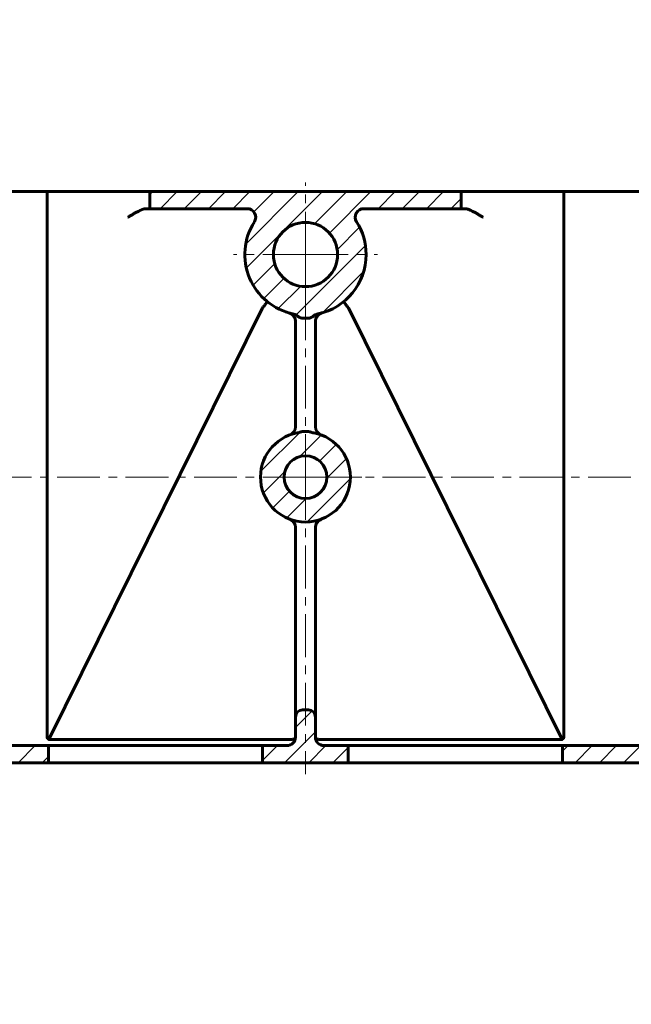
# Model space of a CAD drawing. Header units: millimetres. Extents: x 0 to 841, y 0 to 594.
# Tile 3 of 9: x 212 to 319, y 0 to 172. Entities that reach past the tile are written whole.
import ezdxf

# ---------------------------------------------------------------- set-up
doc = ezdxf.new("R2010")
doc.units = ezdxf.units.MM
doc.linetypes.add('K5LT_AXLED', pattern=[12, 7.5, -1.5, 1.5, -1.5])
doc.linetypes.add('K5LT_BASIC', pattern=[0])
doc.layers.add('Системный слой', color=7, linetype='Continuous')

# ---------------------------------------------------------------- blocks, each defined once
blk = doc.blocks.new('U21')
at = {"layer": 'Системный слой', "color": 30, "linetype": 'K5LT_AXLED', "lineweight": 18, "true_color": 0xff8000}
for q in [(262.35, 133.27), (155.35, 92.3), (272.22, 92.3), (262.35, 40.3)]:
    blk.add_line((262.35, 92.3), q, dxfattribs=at)
blk = doc.blocks.new('U22')
at = {"layer": 'Системный слой', "color": 30, "linetype": 'K5LT_AXLED', "lineweight": 18, "true_color": 0xff8000}
for q in [(367.35, 133.27), (268.22, 92.3), (367.35, 40.3), (377.22, 92.3)]:
    blk.add_line((367.35, 92.3), q, dxfattribs=at)
blk = doc.blocks.new('U24')
at = {"layer": 'Системный слой', "color": 30, "linetype": 'K5LT_AXLED', "lineweight": 18, "true_color": 0xff8000}
for q in [(262.35, 143.89), (249.72, 131.27), (262.35, 118.64), (274.97, 131.27)]:
    blk.add_line((262.35, 131.27), q, dxfattribs=at)
blk = doc.blocks.new('U27')
at = {"layer": 'Системный слой', "color": 150, "linetype": 'K5LT_BASIC', "lineweight": 60, "true_color": 0x0080ff}
for start, end in [(105.6521, 180), (105.5477, 105.6521)]:
    blk.add_arc((265.6, 119.59), 1.5, start, end, dxfattribs=at)
blk = doc.blocks.new('U32')
at = {"layer": 'Системный слой', "color": 150, "linetype": 'K5LT_BASIC', "lineweight": 60, "true_color": 0x0080ff}
for p, q in [((265.06, 121), (265.01, 120.98)), ((265.01, 120.98), (265.01, 120.98)), ((265.01, 120.98), (265.01, 120.98)), ((265.01, 120.98), (265.01, 120.98)), ((265.01, 120.98), (265.01, 120.98)), ((265.01, 120.98), (265.01, 120.98)), ((265.01, 120.98), (265.01, 120.98)), ((265.01, 120.98), (265.01, 120.98)), ((265.11, 121.01), (265.06, 121)), ((265.15, 121.02), (265.11, 121.01))]:
    blk.add_line(p, q, dxfattribs=at)
blk = doc.blocks.new('U33')
at = {"layer": 'Системный слой', "color": 150, "linetype": 'K5LT_BASIC', "lineweight": 60, "true_color": 0x0080ff}
for p, q in [((259.67, 84.89), (259.66, 84.89)), ((259.69, 84.88), (259.67, 84.89)), ((259.71, 84.88), (259.69, 84.88)), ((259.82, 84.84), (259.78, 84.85)), ((259.86, 84.82), (259.82, 84.84)), ((259.9, 84.81), (259.86, 84.82))]:
    blk.add_line(p, q, dxfattribs=at)
blk = doc.blocks.new('U34')
at = {"layer": 'Системный слой', "color": 150, "linetype": 'K5LT_BASIC', "lineweight": 60, "true_color": 0x0080ff}
for p, q in [((264.77, 84.8), (264.81, 84.82)), ((264.81, 84.82), (264.86, 84.83)), ((264.86, 84.83), (264.89, 84.84)), ((264.98, 84.87), (265, 84.88)), ((265, 84.88), (265.01, 84.89)), ((265.01, 84.89), (265.03, 84.89)), ((265.06, 84.91), (265.08, 84.91))]:
    blk.add_line(p, q, dxfattribs=at)
blk = doc.blocks.new('U35')
at = {"layer": 'Системный слой', "color": 150, "linetype": 'K5LT_BASIC', "lineweight": 60, "true_color": 0x0080ff}
for start, end in [(110.4089, 180), (110.2836, 110.4089)]:
    blk.add_arc((265.6, 83.5), 1.5, start, end, dxfattribs=at)
blk = doc.blocks.new('U38')
at = {"layer": 'Системный слой', "color": 150, "linetype": 'K5LT_BASIC', "lineweight": 60, "true_color": 0x0080ff}
for start, end in [(0, 74.3478), (74.3478, 74.4523)]:
    blk.add_arc((259.1, 119.59), 1.5, start, end, dxfattribs=at)
blk = doc.blocks.new('U39')
at = {"layer": 'Системный слой', "color": 150, "linetype": 'K5LT_BASIC', "lineweight": 60, "true_color": 0x0080ff}
for p, q in [((260.6, 81.97), (260.6, 83.5)), ((260.6, 80.13), (260.6, 81.97))]:
    blk.add_line(p, q, dxfattribs=at)
blk = doc.blocks.new('U40')
at = {"layer": 'Системный слой', "color": 150, "linetype": 'K5LT_BASIC', "lineweight": 60, "true_color": 0x0080ff}
for start, end in [(180, 249.5891), (249.5891, 249.7164)]:
    blk.add_arc((265.6, 101.09), 1.5, start, end, dxfattribs=at)
blk = doc.blocks.new('U47')
at = {"layer": 'Системный слой', "color": 150, "linetype": 'K5LT_BASIC', "lineweight": 60, "true_color": 0x0080ff}
for p, q in [((260.9, 100.04), (261.07, 100.07)), ((260.9, 100.04), (260.9, 100.04)), ((261.07, 100.07), (261.24, 100.12)), ((261.24, 100.12), (261.41, 100.18))]:
    blk.add_line(p, q, dxfattribs=at)
blk = doc.blocks.new('U48')
at = {"layer": 'Системный слой', "color": 150, "linetype": 'K5LT_BASIC', "lineweight": 60, "true_color": 0x0080ff}
for p, q in [((263.45, 100.12), (263.28, 100.18)), ((263.62, 100.07), (263.45, 100.12)), ((263.8, 100.04), (263.62, 100.07)), ((263.8, 100.04), (263.8, 100.04))]:
    blk.add_line(p, q, dxfattribs=at)

msp = doc.modelspace()

# ---------------------------------------------------------------- hatches: boundary and pattern name
at = {"layer": 'Системный слой'}
h = msp.add_hatch(dxfattribs=at)
h.set_pattern_fill('', angle=45, style=0, pattern_type=0)
h.set_pattern_definition([(45, (0, 0), (-2.12132, 2.12132), [])])
h.paths.add_polyline_path([(357.1281, 139.296), (357.8707, 139.0994), (358.4185, 138.5609), (358.6279, 137.8219), (358.4441, 137.0761), (358.3921, 136.9883), (357.4567, 135.1539), (356.8927, 133.1736), (356.7213, 131.1216), (356.9488, 129.0751), (357.5669, 127.1109), (358.5522, 125.3028), (359.8678, 123.7188), (361.4642, 122.4182), (363.2815, 121.45), (365.1528, 120.8708), (365.1528, 120.8708), (365.2469, 120.8487), (365.5758, 120.7333), (365.8816, 120.5661), (366.0831, 120.4151), (366.0831, 120.4151), (366.2973, 120.268), (366.5379, 120.1699), (366.7943, 120.1282), (366.7943, 120.1282), (367.1616, 120.117), (367.5289, 120.117), (367.8962, 120.1282), (367.8962, 120.1282), (367.8963, 120.1282), (367.8964, 120.1282), (367.8965, 120.1282), (367.8968, 120.1282), (367.8975, 120.1283), (367.8987, 120.1284), (367.9012, 120.1285), (367.9062, 120.1289), (367.9161, 120.1296), (367.936, 120.131), (367.9757, 120.1346), (368.0547, 120.1467), (368.209, 120.1874), (368.4444, 120.2974), (368.6074, 120.4151), (368.6074, 120.4151), (368.891, 120.6175), (369.204, 120.7707), (369.5378, 120.8708), (369.5378, 120.8708), (371.5019, 121.489), (373.31, 122.4744), (374.894, 123.79), (376.1945, 125.3865), (377.1626, 127.2038), (377.762, 129.1738), (377.9702, 131.2224), (377.9703, 131.2672), (377.7707, 133.3166), (377.1796, 135.2891), (376.2984, 136.9883), (376.0643, 137.7199), (376.223, 138.4714), (376.733, 139.0459), (377.4604, 139.2926), (377.5624, 139.296), (394.254, 139.296), (394.254, 142.296), (339.5953, 142.296), (339.5953, 139.296)])
h.paths.add_polyline_path([(372.9703, 131.2672), (372.7711, 129.7838), (372.1879, 128.4055), (371.2618, 127.2297), (370.0585, 126.3398), (368.6631, 125.7987), (367.1743, 125.6448), (365.6977, 125.8888), (364.3377, 126.5137), (363.1907, 127.4751), (362.3377, 128.7049), (361.8393, 130.1161), (361.7306, 131.6088), (362.0195, 133.0774), (362.6854, 134.4177), (363.6812, 135.5351), (364.9363, 136.3502), (366.3621, 136.8056), (367.8574, 136.8688), (369.3165, 136.5355), (370.636, 135.8291), (371.7225, 134.7999), (372.4992, 133.5205), (372.911, 132.0816)])
h.paths.add_polyline_path([(365.8954, 100.0364), (365.8954, 100.0364), (364.2015, 99.5163), (362.6667, 98.6306), (361.3688, 97.4242), (360.3735, 95.9581), (359.7312, 94.3066), (359.4745, 92.5533), (359.6162, 90.7869), (360.1493, 89.097), (361.0467, 87.5691), (362.2631, 86.2805), (363.7367, 85.2964), (365.3931, 84.6668), (367.1483, 84.4235), (368.9135, 84.5788), (370.5993, 85.1248), (372.1203, 86.0339), (373.3996, 87.2601), (374.3723, 88.7412), (374.9892, 90.4024), (375.2191, 92.1594), (375.0503, 93.9234), (374.4914, 95.6049), (373.5706, 97.1189), (372.3347, 98.3888), (370.8461, 99.3501), (369.1803, 99.9543), (368.7951, 100.0364), (368.7951, 100.0364), (368.6218, 100.0744), (368.4511, 100.1229), (368.2836, 100.1814), (368.2836, 100.1814), (368.1717, 100.2181), (368.0568, 100.244), (367.9399, 100.2588), (367.9399, 100.2588), (367.5436, 100.2793), (367.147, 100.2793), (366.7506, 100.2588), (366.7506, 100.2588), (366.6337, 100.244), (366.5188, 100.2181), (366.4069, 100.1813), (366.4069, 100.1814), (366.2395, 100.1229), (366.0687, 100.0744)])
h.paths.add_polyline_path([(363.5953, 92.296), (363.7939, 93.5004), (364.3689, 94.5772), (365.2592, 95.4123), (366.3705, 95.9171), (367.5852, 96.0384), (368.7744, 95.763), (369.8121, 95.1204), (370.5885, 94.1785), (371.0213, 93.0371), (371.0646, 91.8172), (370.7137, 90.6481), (370.006, 89.6535), (369.0164, 88.939), (367.8496, 88.5801), (366.6295, 88.615), (365.4852, 89.0399), (364.5379, 89.8098), (363.8882, 90.8431), (363.6047, 92.0304)])
h.paths.add_polyline_path([(166.2984, 136.9883), (166.0643, 137.7199), (166.223, 138.4714), (166.733, 139.0459), (167.4604, 139.2926), (167.5624, 139.296), (185.0953, 139.296), (185.0953, 142.296), (130.4365, 142.296), (130.4365, 139.296), (147.1281, 139.296), (147.8707, 139.0994), (148.4185, 138.5609), (148.6279, 137.8219), (148.4441, 137.0761), (148.3921, 136.9883), (147.4567, 135.1539), (146.8927, 133.1736), (146.7213, 131.1216), (146.9488, 129.0751), (147.5669, 127.1109), (148.5522, 125.3028), (149.8678, 123.7188), (151.4642, 122.4182), (153.2815, 121.45), (155.1528, 120.8708), (155.1528, 120.8708), (155.2469, 120.8487), (155.5758, 120.7333), (155.8816, 120.5661), (156.0831, 120.4151), (156.0831, 120.4151), (156.2974, 120.268), (156.5379, 120.1699), (156.7943, 120.1282), (156.7943, 120.1282), (156.7943, 120.1282), (157.1616, 120.117), (157.529, 120.117), (157.8962, 120.1282), (157.8962, 120.1282), (158.1526, 120.1699), (158.3932, 120.268), (158.6074, 120.4151), (158.6074, 120.4151), (158.891, 120.6175), (159.204, 120.7707), (159.5378, 120.8708), (159.5378, 120.8708), (161.5019, 121.489), (163.31, 122.4744), (164.894, 123.79), (166.1945, 125.3865), (167.1626, 127.2038), (167.762, 129.1738), (167.9702, 131.2224), (167.9703, 131.2672), (167.7707, 133.3166), (167.1796, 135.2891)])
h.paths.add_polyline_path([(151.7203, 131.2672), (151.9194, 132.7505), (152.5026, 134.1289), (153.4287, 135.3046), (154.632, 136.1945), (156.0275, 136.7356), (157.5162, 136.8896), (158.9928, 136.6455), (160.3528, 136.0206), (161.4999, 135.0592), (162.3528, 133.8294), (162.8512, 132.4182), (162.9599, 130.9255), (162.671, 129.4569), (162.0051, 128.1166), (161.0093, 126.9992), (159.7542, 126.1841), (158.3284, 125.7287), (156.8331, 125.6655), (155.374, 125.9989), (154.0545, 126.7052), (152.968, 127.7344), (152.1913, 129.0138), (151.7795, 130.4527)])
h.paths.add_polyline_path([(260.8954, 100.0364), (260.8954, 100.0364), (259.2015, 99.5163), (257.6667, 98.6306), (256.3688, 97.4242), (255.3735, 95.9581), (254.7312, 94.3066), (254.4745, 92.5533), (254.6162, 90.7869), (255.1493, 89.097), (256.0467, 87.5691), (257.2631, 86.2805), (258.7367, 85.2964), (260.3931, 84.6668), (262.1483, 84.4235), (263.9135, 84.5788), (265.5993, 85.1248), (267.1203, 86.0339), (268.3996, 87.2601), (269.3723, 88.7412), (269.9892, 90.4024), (270.2191, 92.1594), (270.0503, 93.9234), (269.4914, 95.6049), (268.5706, 97.1189), (267.3347, 98.3888), (265.8461, 99.3501), (264.1803, 99.9543), (263.7951, 100.0364), (263.7951, 100.0364), (263.6218, 100.0744), (263.4511, 100.1229), (263.2836, 100.1814), (263.2836, 100.1814), (263.1717, 100.2181), (263.0568, 100.244), (262.9399, 100.2588), (262.9399, 100.2588), (262.5436, 100.2793), (262.1469, 100.2793), (261.7506, 100.2588), (261.7506, 100.2588), (261.6337, 100.244), (261.5189, 100.2181), (261.4069, 100.1814), (261.4069, 100.1814), (261.2395, 100.1229), (261.0687, 100.0744)])
h.paths.add_polyline_path([(266.0953, 92.296), (265.8966, 91.0917), (265.3216, 90.0149), (264.4313, 89.1798), (263.32, 88.6749), (262.1054, 88.5537), (260.9162, 88.829), (259.8784, 89.4717), (259.102, 90.4136), (258.6692, 91.555), (258.626, 92.7749), (258.9768, 93.944), (259.6845, 94.9386), (260.6742, 95.6531), (261.8409, 96.012), (263.061, 95.9771), (264.2053, 95.5522), (265.1526, 94.7823), (265.8024, 93.749), (266.0858, 92.5617)])
h.paths.add_polyline_path([(253.3921, 136.9883), (252.4567, 135.1539), (251.8927, 133.1736), (251.7213, 131.1216), (251.9488, 129.0751), (252.5669, 127.1109), (253.5522, 125.3028), (254.8678, 123.7188), (256.4642, 122.4182), (258.2815, 121.45), (260.1528, 120.8708), (260.1528, 120.8708), (260.2469, 120.8487), (260.5758, 120.7333), (260.8816, 120.5661), (261.0831, 120.4151), (261.0831, 120.4151), (261.2974, 120.268), (261.5379, 120.1699), (261.7943, 120.1282), (261.7943, 120.1282), (261.7943, 120.1282), (262.1616, 120.117), (262.5289, 120.117), (262.8962, 120.1282), (262.8962, 120.1282), (262.8963, 120.1282), (262.8964, 120.1282), (262.8965, 120.1282), (262.8968, 120.1282), (262.8975, 120.1282), (262.8987, 120.1283), (262.9012, 120.1285), (262.9062, 120.1287), (262.9161, 120.1293), (262.936, 120.1307), (262.9758, 120.1346), (263.0548, 120.1468), (263.2091, 120.1874), (263.4445, 120.2974), (263.6074, 120.4151), (263.6074, 120.4151), (263.891, 120.6175), (264.204, 120.7707), (264.5378, 120.8708), (264.5378, 120.8708), (266.5019, 121.489), (268.31, 122.4744), (269.894, 123.79), (271.1945, 125.3865), (272.1626, 127.2038), (272.762, 129.1738), (272.9702, 131.2224), (272.9703, 131.2672), (272.7707, 133.3166), (272.1796, 135.2891), (271.2984, 136.9883), (271.0643, 137.7199), (271.223, 138.4714), (271.733, 139.0459), (272.4604, 139.2926), (272.5624, 139.296), (289.5953, 139.296), (289.5953, 142.296), (235.0953, 142.296), (235.0953, 139.296), (252.1281, 139.296), (252.8707, 139.0994), (253.4185, 138.5609), (253.6279, 137.8219), (253.4441, 137.0761)])
h.paths.add_polyline_path([(256.7203, 131.2672), (256.9194, 132.7505), (257.5026, 134.1289), (258.4287, 135.3046), (259.632, 136.1945), (261.0275, 136.7356), (262.5162, 136.8896), (263.9928, 136.6455), (265.3528, 136.0206), (266.4999, 135.0592), (267.3528, 133.8294), (267.8512, 132.4182), (267.9599, 130.9255), (267.671, 129.4569), (267.0051, 128.1166), (266.0093, 126.9992), (264.7542, 126.1841), (263.3284, 125.7287), (261.8331, 125.6655), (260.374, 125.9989), (259.0545, 126.7052), (257.968, 127.7344), (257.1913, 129.0138), (256.7795, 130.4527)])
h.paths.add_polyline_path([(155.8954, 100.0364), (155.8954, 100.0364), (154.2015, 99.5163), (152.6667, 98.6306), (151.3688, 97.4242), (150.3735, 95.9581), (149.7312, 94.3066), (149.4745, 92.5533), (149.6162, 90.7869), (150.1493, 89.097), (151.0467, 87.5691), (152.2631, 86.2805), (153.7367, 85.2964), (155.3931, 84.6668), (157.1483, 84.4235), (158.9135, 84.5788), (160.5993, 85.1248), (162.1203, 86.0339), (163.3996, 87.2601), (164.3723, 88.7412), (164.9892, 90.4024), (165.2191, 92.1594), (165.0503, 93.9234), (164.4914, 95.6049), (163.5706, 97.1189), (162.3347, 98.3888), (160.8461, 99.3501), (159.1803, 99.9543), (158.7951, 100.0364), (158.7951, 100.0364), (158.6218, 100.0744), (158.4511, 100.1229), (158.2836, 100.1814), (158.2836, 100.1813), (158.1717, 100.2181), (158.0568, 100.244), (157.9399, 100.2588), (157.9399, 100.2588), (157.5435, 100.2793), (157.1469, 100.2793), (156.7506, 100.2588), (156.7506, 100.2588), (156.6337, 100.244), (156.5189, 100.2181), (156.4069, 100.1814), (156.4069, 100.1814), (156.2395, 100.1229), (156.0687, 100.0744)])
h.paths.add_polyline_path([(161.0953, 92.296), (160.8966, 91.0917), (160.3216, 90.0149), (159.4313, 89.1798), (158.32, 88.6749), (157.1054, 88.5537), (155.9162, 88.829), (154.8784, 89.4717), (154.102, 90.4136), (153.6692, 91.555), (153.626, 92.7749), (153.9768, 93.944), (154.6845, 94.9386), (155.6742, 95.6531), (156.8409, 96.012), (158.061, 95.9771), (159.2053, 95.5522), (160.1526, 94.7823), (160.8024, 93.749), (161.0858, 92.5617)])
h.paths.add_polyline_path([(109.0953, 132.796), (109.0953, 139.296), (109.254, 139.296), (109.254, 142.296), (104.8453, 142.296), (104.8453, 132.796)])
h.paths.add_polyline_path([(109.0953, 46.796), (109.0953, 51.796), (104.8453, 51.796), (104.8453, 42.296), (118.0953, 42.296), (118.0953, 45.296), (110.5953, 45.296), (109.8527, 45.4927), (109.3049, 46.0311), (109.0955, 46.7701)])
h.paths.add_polyline_path([(419.8453, 142.296), (415.4365, 142.296), (415.4365, 139.296), (415.5953, 139.296), (415.5953, 132.796), (419.8453, 132.796)])
h.paths.add_polyline_path([(154.0953, 45.296), (150.5953, 45.296), (150.5953, 42.296), (164.8453, 42.296), (164.8453, 45.296), (160.5953, 45.296), (159.8527, 45.4927), (159.3049, 46.0311), (159.0955, 46.7701), (159.0953, 46.796), (159.0953, 50.296), (158.8993, 50.968), (158.3727, 51.4293), (157.8453, 51.546), (156.8453, 51.546), (156.1733, 51.35), (155.712, 50.8235), (155.5953, 50.296), (155.5953, 46.796), (155.3986, 46.0535), (154.8602, 45.5057), (154.1212, 45.2963)])
h.paths.add_polyline_path([(202.3453, 42.296), (217.3453, 42.296), (217.3453, 45.296), (202.3453, 45.296)])
h.paths.add_polyline_path([(254.8453, 42.296), (269.8453, 42.296), (269.8453, 45.296), (265.5953, 45.296), (264.8527, 45.4927), (264.3049, 46.0311), (264.0955, 46.7701), (264.0953, 46.796), (264.0953, 50.296), (263.8993, 50.968), (263.3727, 51.4293), (262.8453, 51.546), (261.8453, 51.546), (261.1733, 51.35), (260.712, 50.8235), (260.5953, 50.296), (260.5953, 46.796), (260.3986, 46.0535), (259.8602, 45.5057), (259.1212, 45.2963), (259.0953, 45.296), (254.8453, 45.296)])
h.paths.add_polyline_path([(307.3453, 42.296), (322.3453, 42.296), (322.3453, 45.296), (307.3453, 45.296)])
h.paths.add_polyline_path([(359.8453, 42.296), (374.0953, 42.296), (374.0953, 45.296), (370.5953, 45.296), (369.8527, 45.4927), (369.3049, 46.0311), (369.0955, 46.7701), (369.0953, 46.796), (369.0953, 50.296), (368.8993, 50.968), (368.3727, 51.4293), (367.8453, 51.546), (366.8453, 51.546), (366.1733, 51.35), (365.712, 50.8235), (365.5953, 50.296), (365.5953, 46.796), (365.3986, 46.0535), (364.8602, 45.5057), (364.1212, 45.2963), (364.0953, 45.296), (359.8453, 45.296)])
h.paths.add_polyline_path([(406.5953, 42.296), (419.8453, 42.296), (419.8453, 51.796), (415.5953, 51.796), (415.5953, 46.796), (415.3986, 46.0535), (414.8602, 45.5057), (414.1212, 45.2963), (414.0953, 45.296), (406.5953, 45.296)])

# ---------------------------------------------------------------- linework, layer by layer
at = {"layer": 'Системный слой', "color": 150, "linetype": 'K5LT_BASIC', "lineweight": 60, "true_color": 0x0080ff}
for p, q in [((202.6121, 142.296), (217.0784, 142.296)), ((231.2094, 142.296), (217.0784, 142.296)), ((217.0784, 46.796), (217.0784, 142.296)), ((231.2094, 142.296), (235.0953, 142.296)), ((289.5953, 142.296), (235.0953, 142.296)), ((235.0953, 139.296), (235.0953, 142.296)), ((293.4811, 142.296), (289.5953, 142.296)), ((289.5953, 142.296), (289.5953, 139.296)), ((293.4811, 142.296), (307.6121, 142.296)), ((307.6121, 46.796), (307.6121, 142.296)), ((322.0784, 142.296), (307.6121, 142.296)), ((235.0953, 139.296), (234.3561, 139.296)), ((235.0953, 139.296), (252.1281, 139.296)), ((272.5624, 139.296), (289.5953, 139.296)), ((289.5953, 139.296), (290.3344, 139.296)), ((217.3746, 46.3505), (254.8363, 121.916)), ((307.3159, 46.3505), (269.8542, 121.916)), ((260.5953, 116.3539), (260.5953, 119.5858)), ((264.0953, 116.3539), (264.0953, 119.5858)), ((260.5953, 105.865), (260.5953, 116.3539)), ((264.0953, 105.865), (264.0953, 116.3539)), ((260.5953, 101.0897), (260.5953, 105.865)), ((264.0953, 101.0897), (264.0953, 105.865)), ((260.5953, 104.2988), (260.5953, 102.6496)), ((260.9328, 100.0433), (260.8954, 100.0364)), ((260.8954, 100.0364), (260.8954, 100.0364)), ((263.7951, 100.0364), (263.7951, 100.0364)), ((259.6179, 99.6837), (259.6185, 99.6839)), ((265.072, 99.6839), (265.0722, 99.6838)), ((264.0953, 80.1345), (264.0953, 83.5024)), ((260.5953, 81.3791), (260.5953, 81.9714)), ((260.5953, 57.2497), (260.5953, 80.1345)), ((264.0953, 57.2497), (264.0953, 80.1345)), ((260.5953, 50.296), (260.5953, 57.2497)), ((264.0953, 50.296), (264.0953, 57.2497)), ((260.5953, 46.796), (260.5953, 50.296)), ((262.8453, 51.546), (261.8453, 51.546)), ((264.0953, 50.296), (264.0953, 46.796)), ((217.3453, 45.296), (202.3453, 45.296)), ((222.3453, 45.296), (217.3453, 45.296)), ((217.3453, 45.296), (217.3453, 42.296)), ((217.3746, 46.3505), (259.0953, 46.3505)), ((249.8453, 45.296), (222.3453, 45.296)), ((254.8453, 45.296), (249.8453, 45.296)), ((254.8453, 42.296), (254.8453, 45.296)), ((259.0953, 45.296), (254.8453, 45.296)), ((307.3159, 46.3505), (265.5953, 46.3505)), ((269.8453, 45.296), (265.5953, 45.296)), ((269.8453, 45.296), (274.8453, 45.296)), ((269.8453, 45.296), (269.8453, 42.296)), ((274.8453, 45.296), (302.3453, 45.296)), ((302.3453, 45.296), (307.3453, 45.296)), ((322.3453, 45.296), (307.3453, 45.296)), ((307.3453, 42.296), (307.3453, 45.296)), ((202.3453, 42.296), (217.3453, 42.296)), ((217.3453, 42.296), (222.3453, 42.296)), ((222.3453, 42.296), (249.8453, 42.296)), ((249.8453, 42.296), (254.8453, 42.296)), ((254.8453, 42.296), (269.8453, 42.296)), ((274.8453, 42.296), (269.8453, 42.296)), ((302.3453, 42.296), (274.8453, 42.296)), ((307.3453, 42.296), (302.3453, 42.296)), ((307.3453, 42.296), (322.3453, 42.296))]:
    msp.add_line(p, q, dxfattribs=at)
for centre, radius in [((262.3453, 131.2672), 5.625), ((262.3453, 92.296), 3.75)]:
    msp.add_circle(centre, radius, dxfattribs=at)
for centre, radius, start, end in [((252.1281, 137.796), 1.5, 327.420828, 90), ((272.5624, 137.796), 1.5, 90, 212.579172), ((262.3453, 131.2672), 10.625, 147.420828, 258.091253), ((262.3453, 131.2672), 10.625, 0, 32.579172), ((262.3453, 131.2672), 10.625, 281.908747, 0), ((262.3453, 92.296), 7.875, 100.609071, 79.390929), ((259.0953, 101.0897), 1.5, 290.283569, 0), ((259.0953, 83.5024), 1.5, 0, 69.716431), ((261.8453, 50.296), 1.25, 90, 180), ((262.8453, 50.296), 1.25, 0, 90), ((259.0953, 46.796), 1.5, 270, 0), ((265.5953, 46.796), 1.5, 180, 270)]:
    msp.add_arc(centre, radius, start, end, dxfattribs=at)
for points, knots in [([(231.2094, 137.796), (231.2474, 137.8174), (231.286, 137.8392), (231.3623, 137.8822), (231.4003, 137.9037), (231.5137, 137.968), (231.5888, 138.0107), (231.8122, 138.138), (231.9589, 138.2219), (232.2482, 138.3864), (232.3908, 138.4671), (232.6723, 138.6238), (232.8112, 138.6999), (233.0804, 138.8426), (233.2113, 138.9096), (233.4657, 139.0324), (233.5893, 139.0882), (233.7692, 139.1602), (233.8281, 139.1822), (233.9424, 139.221), (233.998, 139.2378), (234.1598, 139.2796), (234.2612, 139.296), (234.3561, 139.296)], [-0.0000282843, -0.0000282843, -0.0000282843, -0.0000282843, 0.0005057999, 0.0005057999, 0.001039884, 0.001039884, 0.0021080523, 0.0021080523, 0.0042443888, 0.0042443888, 0.0063807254, 0.0063807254, 0.008517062, 0.008517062, 0.0106533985, 0.0106533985, 0.0127897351, 0.0127897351, 0.0138579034, 0.0138579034, 0.0149260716, 0.0149260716, 0.0170624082, 0.0170624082, 0.0170624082, 0.0170624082]), ([(293.4811, 137.796), (293.4431, 137.8174), (293.4045, 137.8392), (293.3282, 137.8822), (293.2902, 137.9037), (293.1768, 137.968), (293.1017, 138.0107), (292.8783, 138.138), (292.7316, 138.2219), (292.4423, 138.3864), (292.2997, 138.4671), (292.0183, 138.6238), (291.8793, 138.6999), (291.6101, 138.8426), (291.4792, 138.9096), (291.2248, 139.0324), (291.1012, 139.0882), (290.9213, 139.1602), (290.8624, 139.1822), (290.7481, 139.221), (290.6926, 139.2378), (290.5307, 139.2796), (290.4293, 139.296), (290.3344, 139.296)], [-0.0000282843, -0.0000282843, -0.0000282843, -0.0000282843, 0.0005057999, 0.0005057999, 0.001039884, 0.001039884, 0.0021080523, 0.0021080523, 0.0042443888, 0.0042443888, 0.0063807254, 0.0063807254, 0.008517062, 0.008517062, 0.0106533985, 0.0106533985, 0.0127897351, 0.0127897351, 0.0138579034, 0.0138579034, 0.0149260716, 0.0149260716, 0.0170624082, 0.0170624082, 0.0170624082, 0.0170624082]), ([(255.6329, 123.0309), (255.6366, 123.028), (255.6351, 123.0187), (255.6222, 122.9885), (255.6109, 122.9676), (255.5784, 122.914), (255.5571, 122.8811), (255.5061, 122.8059), (255.4763, 122.7634), (255.4249, 122.692), (255.4066, 122.6668), (255.3684, 122.6148), (255.3485, 122.588), (255.2862, 122.5047), (255.2415, 122.4456), (255.1452, 122.3203), (255.0944, 122.2551), (254.9898, 122.122), (254.9356, 122.0539), (254.8795, 121.984)], [-0.00002945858, -0.00002945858, -0.00002945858, -0.00002945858, 0.00105533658, 0.00105533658, 0.00214015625, 0.00214015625, 0.00322497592, 0.00322497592, 0.00430979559, 0.00430979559, 0.00485220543, 0.00485220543, 0.00539461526, 0.00539461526, 0.00647943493, 0.00647943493, 0.0075642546, 0.0075642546, 0.00864907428, 0.00864907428, 0.00864907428, 0.00864907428]), ([(269.0576, 123.0309), (269.054, 123.028), (269.0555, 123.0187), (269.0683, 122.9885), (269.0796, 122.9676), (269.1121, 122.914), (269.1334, 122.8811), (269.1844, 122.8059), (269.2143, 122.7634), (269.2656, 122.692), (269.2839, 122.6668), (269.3221, 122.6148), (269.342, 122.588), (269.4043, 122.5047), (269.449, 122.4456), (269.5453, 122.3203), (269.5961, 122.2551), (269.7007, 122.122), (269.7549, 122.0539), (269.811, 121.984)], [-0.00002945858, -0.00002945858, -0.00002945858, -0.00002945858, 0.00105533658, 0.00105533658, 0.00214015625, 0.00214015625, 0.00322497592, 0.00322497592, 0.00430979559, 0.00430979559, 0.00485220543, 0.00485220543, 0.00539461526, 0.00539461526, 0.00647943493, 0.00647943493, 0.0075642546, 0.0075642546, 0.00864907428, 0.00864907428, 0.00864907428, 0.00864907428]), ([(260.5953, 119.5858), (260.5953, 119.6514), (260.5909, 119.7171), (260.5736, 119.8486), (260.5603, 119.9145), (260.5249, 120.045), (260.5025, 120.1095), (260.449, 120.2356), (260.4176, 120.2973), (260.3465, 120.416), (260.3067, 120.4731), (260.2194, 120.5814), (260.172, 120.6325), (260.0707, 120.7275), (260.0168, 120.7714), (259.9041, 120.8509), (259.8453, 120.8867), (259.7241, 120.9493), (259.6615, 120.9768), (259.5765, 121.0066), (259.5626, 121.0112), (259.5346, 121.0201), (259.5262, 121.0227), (259.5122, 121.0267), (259.5051, 121.0288), (259.5018, 121.0297), (259.5011, 121.0299), (259.5003, 121.0301), (259.5002, 121.0301), (259.5001, 121.0302), (259.5001, 121.0302), (259.5001, 121.0302), (259.5, 121.0302), (259.4998, 121.0303), (259.5, 121.0302), (259.4999, 121.0302), (259.4999, 121.0302), (259.5, 121.0302), (259.4997, 121.0303), (259.4998, 121.0302), (259.4999, 121.0302), (259.4999, 121.0302)], [0, 0, 0, 0, 4.04023439, 4.04023439, 8.16545688, 8.16545688, 12.35805895, 12.35805895, 16.60621642, 16.60621642, 20.88401371, 20.88401371, 25.1675292, 25.1675292, 29.4358063, 29.4358063, 33.66575791, 33.66575791, 37.83567932, 37.83567932, 38.77361407, 38.77361407, 39.64773492, 39.64773492, 39.87630635, 39.87630635, 39.93344921, 39.93344921, 39.94466898, 39.94466898, 39.94491965, 39.94491965, 39.94773492, 39.94773492, 39.96202063, 39.96202063, 39.97630635, 39.97630635, 39.99059206, 39.99059206, 40, 40, 40, 40]), ([(259.8121, 120.9485), (259.8106, 120.9489), (259.8091, 120.9493), (259.804, 120.9505), (259.8003, 120.9514), (259.7932, 120.9532), (259.7896, 120.9541), (259.7826, 120.9558), (259.7791, 120.9567), (259.7722, 120.9584), (259.7688, 120.9593), (259.7619, 120.961), (259.7586, 120.9618), (259.7492, 120.9642), (259.7433, 120.9657), (259.7316, 120.9686), (259.7259, 120.9701), (259.7146, 120.973), (259.7091, 120.9744), (259.6981, 120.9772), (259.6928, 120.9786), (259.6861, 120.9803), (259.6846, 120.9807), (259.6832, 120.981)], [0.31935094, 0.31935094, 0.31935094, 0.31935094, 0.43006592, 0.43006592, 0.7012913, 0.7012913, 0.97251669, 0.97251669, 1.24374207, 1.24374207, 1.51496746, 1.51496746, 1.78619284, 1.78619284, 2.27537114, 2.27537114, 2.76454944, 2.76454944, 3.25372774, 3.25372774, 3.74290604, 3.74290604, 3.87879705, 3.87879705, 3.87879705, 3.87879705]), ([(260.1528, 120.8708), (260.2553, 120.8492), (260.4267, 120.7991), (260.6888, 120.6854), (260.8994, 120.5606), (261.0347, 120.4562), (261.0831, 120.4151)], [0, 0, 0, 0, 2.10237952, 3.57395509, 5.72527166, 7, 7, 7, 7]), ([(263.6074, 120.4151), (263.6649, 120.464), (263.7981, 120.5648), (264.0517, 120.7133), (264.3068, 120.8146), (264.4834, 120.8594), (264.5378, 120.8708)], [0, 0, 0, 0, 1.51470725, 3.34718223, 5.88526191, 7, 7, 7, 7]), ([(265.1906, 121.0302), (265.1907, 121.0302), (265.1907, 121.0303), (265.1909, 121.0303), (265.1905, 121.0302), (265.1906, 121.0302), (265.1909, 121.0303), (265.1907, 121.0302), (265.1905, 121.0302), (265.1867, 121.0291), (265.1783, 121.0267), (265.1699, 121.0243), (265.1667, 121.0233), (265.1526, 121.0191), (265.1467, 121.0172), (265.1147, 121.007), (265.0907, 120.9986), (265.0601, 120.9872), (265.051, 120.9837), (264.9938, 120.961), (264.9471, 120.9396), (264.841, 120.8842), (264.783, 120.8487), (264.6717, 120.7698), (264.6184, 120.7262), (264.5178, 120.6318), (264.4706, 120.5808), (264.3835, 120.4727), (264.3437, 120.4155), (264.2723, 120.2962), (264.2408, 120.2341), (264.1869, 120.1066), (264.1644, 120.0412), (264.1288, 119.9088), (264.1157, 119.8418), (264.0992, 119.7117), (264.0953, 119.6487), (264.0953, 119.5858)], [0, 0, 0, 0, 0.01461538, 0.01461538, 0.02923077, 0.02923077, 0.04384615, 0.04384615, 0.05846154, 0.05846154, 0.36954148, 0.36954148, 0.6860879, 0.6860879, 1.31918073, 1.31918073, 2.5853664, 2.5853664, 3.0940127, 3.0940127, 6.13503034, 6.13503034, 10.09491887, 10.09491887, 14.11275529, 14.11275529, 18.16550131, 18.16550131, 22.23486021, 22.23486021, 26.2982656, 26.2982656, 30.3340521, 30.3340521, 34.32110751, 34.32110751, 38, 38, 38, 38]), ([(261.7943, 120.1282), (261.7729, 120.1291), (261.7325, 120.1321), (261.6357, 120.1447), (261.5219, 120.1713), (261.4071, 120.214), (261.2921, 120.2681), (261.1875, 120.3317), (261.1105, 120.3918), (261.0831, 120.4151)], [0, 0, 0, 0, 0.83088878, 1.55322855, 3.74043264, 5.31166636, 6.25035986, 8.62010375, 10, 10, 10, 10]), ([(261.7943, 120.1282), (262.0724, 120.1155), (262.4397, 120.1114), (262.807, 120.1241), (262.8962, 120.1282)], [0, 0, 0, 0, 3.78534083, 5, 5, 5, 5]), ([(263.6074, 120.4151), (263.5699, 120.3833), (263.5078, 120.3363), (263.4024, 120.2711), (263.2941, 120.2171), (263.1615, 120.1694), (263.0282, 120.1393), (262.9382, 120.1301), (262.8962, 120.1282)], [0, 0, 0, 0, 1.69884861, 2.68876665, 4.28249261, 5.87606526, 7.54875071, 9, 9, 9, 9]), ([(261.4069, 100.1814), (261.46, 100.2016), (261.5595, 100.232), (261.6759, 100.252), (261.7367, 100.2577), (261.7506, 100.2588)], [0, 0, 0, 0, 2.89009397, 5.28726208, 6, 6, 6, 6]), ([(262.9399, 100.2588), (262.7374, 100.2745), (262.341, 100.2895), (261.9446, 100.2739), (261.7506, 100.2588)], [0, 0, 0, 0, 2.55287404, 5, 5, 5, 5]), ([(262.9399, 100.2588), (262.9806, 100.2557), (263.0651, 100.2448), (263.1794, 100.2179), (263.2528, 100.1931), (263.2836, 100.1814)], [0, 0, 0, 0, 2.06161203, 4.3340851, 6, 6, 6, 6]), ([(264.7614, 99.7913), (264.7622, 99.791), (264.7629, 99.7908), (264.7667, 99.7896), (264.7698, 99.7885), (264.7759, 99.7866), (264.7789, 99.7856), (264.7849, 99.7836), (264.7879, 99.7827), (264.7938, 99.7807), (264.7967, 99.7798), (264.8026, 99.7779), (264.8054, 99.7769), (264.8112, 99.775), (264.814, 99.7741), (264.8234, 99.771), (264.8299, 99.7688), (264.8426, 99.7646), (264.8488, 99.7625), (264.861, 99.7584), (264.867, 99.7564), (264.8813, 99.7515), (264.8895, 99.7487), (264.9013, 99.7447), (264.9051, 99.7434), (264.9089, 99.7421)], [0.18052588, 0.18052588, 0.18052588, 0.18052588, 0.22923693, 0.22923693, 0.43513829, 0.43513829, 0.64103965, 0.64103965, 0.84694101, 0.84694101, 1.05284237, 1.05284237, 1.25874374, 1.25874374, 1.4646451, 1.4646451, 1.9438045, 1.9438045, 2.42296391, 2.42296391, 2.90212332, 2.90212332, 3.59091647, 3.59091647, 3.92051586, 3.92051586, 3.92051586, 3.92051586]), ([(265.0753, 99.6827), (265.0753, 99.6827), (265.0752, 99.6827), (265.0751, 99.6828), (265.0749, 99.6828), (265.0745, 99.683), (265.0743, 99.683), (265.0738, 99.6832), (265.0734, 99.6834), (265.0728, 99.6836), (265.0725, 99.6837), (265.0722, 99.6838), (265.0722, 99.6838), (265.0721, 99.6839), (265.0721, 99.6839), (265.0717, 99.684), (265.0714, 99.6841), (265.0698, 99.6847), (265.0686, 99.6852), (265.0653, 99.6864), (265.0635, 99.6871), (265.0595, 99.6886), (265.058, 99.6892), (265.0565, 99.6898), (265.0565, 99.6898), (265.0575, 99.6894), (265.0585, 99.689), (265.0611, 99.688), (265.0626, 99.6874), (265.0657, 99.6863), (265.0672, 99.6857), (265.0699, 99.6847), (265.071, 99.6843), (265.072, 99.6839), (265.0721, 99.6839), (265.0723, 99.6838), (265.0721, 99.6839), (265.0719, 99.6839), (265.072, 99.6839), (265.0717, 99.684), (265.0713, 99.6842), (265.071, 99.6843), (265.0713, 99.6842), (265.071, 99.6843), (265.0708, 99.6843), (265.0705, 99.6845), (265.0703, 99.6845), (265.07, 99.6847), (265.0697, 99.6847), (265.0694, 99.6849), (265.0691, 99.685), (265.0687, 99.6851), (265.0684, 99.6852), (265.068, 99.6854), (265.0677, 99.6855), (265.0672, 99.6857), (265.0669, 99.6858), (265.0664, 99.686), (265.066, 99.6861), (265.0655, 99.6863), (265.0651, 99.6864), (265.0647, 99.6866), (265.0647, 99.6866), (265.0642, 99.6868), (265.0642, 99.6868), (265.0629, 99.6873), (265.0615, 99.6878), (265.0594, 99.6885), (265.0583, 99.689), (265.0558, 99.6899), (265.0545, 99.6903), (265.0518, 99.6913), (265.0504, 99.6918), (265.0474, 99.6929), (265.0459, 99.6935), (265.0427, 99.6947), (265.041, 99.6953), (265.0376, 99.6965), (265.0359, 99.6971), (265.0323, 99.6984), (265.0301, 99.6992), (265.0235, 99.7016), (265.0186, 99.7034), (265.008, 99.7072), (265.0025, 99.7092), (264.9936, 99.7124), (264.9905, 99.7135), (264.9859, 99.7151), (264.9846, 99.7156), (264.9833, 99.716)], [0.00136745, 0.00136745, 0.00136745, 0.00136745, 0.00149666, 0.00149666, 0.00549666, 0.00549666, 0.01043488, 0.01043488, 0.01949697, 0.01949697, 0.02678426, 0.02678426, 0.02809235, 0.02809235, 0.02851173, 0.02851173, 0.03762113, 0.03762113, 0.07386947, 0.07386947, 0.14636613, 0.14636613, 0.2715262, 0.2715262, 0.39668626, 0.39668626, 0.52184632, 0.52184632, 0.64700638, 0.64700638, 0.77216645, 0.77216645, 0.89732651, 0.89732651, 0.97247133, 0.97247133, 1.02248657, 1.02248657, 1.15435926, 1.15435926, 1.28623195, 1.28623195, 1.41810463, 1.41810463, 1.54997732, 1.54997732, 1.68185001, 1.68185001, 1.8137227, 1.8137227, 1.94559538, 1.94559538, 2.07746807, 2.07746807, 2.20934076, 2.20934076, 2.34121345, 2.34121345, 2.47308613, 2.47308613, 2.60495882, 2.60495882, 2.64293022, 2.64293022, 2.808007, 2.808007, 3.13816057, 3.13816057, 3.48170416, 3.48170416, 3.82524775, 3.82524775, 4.16879135, 4.16879135, 4.51233494, 4.51233494, 4.85587853, 4.85587853, 5.19942212, 5.19942212, 5.54296572, 5.54296572, 6.36110181, 6.36110181, 7.17923791, 7.17923791, 7.60392475, 7.60392475, 7.77792356, 7.77792356, 7.77792356, 7.77792356]), ([(260.5953, 83.5024), (260.5953, 83.5681), (260.5909, 83.6338), (260.5736, 83.7653), (260.5603, 83.8313), (260.5249, 83.9615), (260.5026, 84.0259), (260.4491, 84.1518), (260.4179, 84.2132), (260.3472, 84.3315), (260.3077, 84.3883), (260.2211, 84.496), (260.1741, 84.5468), (260.0739, 84.6413), (260.0206, 84.685), (259.9092, 84.7642), (259.8511, 84.7998), (259.7341, 84.8611), (259.6749, 84.8873), (259.6153, 84.9094)], [0, 0, 0, 0, 2.91422897, 2.91422897, 5.88568157, 5.88568157, 8.90338117, 8.90338117, 11.95264188, 11.95264188, 15.01692451, 15.01692451, 18.08186743, 18.08186743, 21.1312528, 21.1312528, 24.14907366, 24.14907366, 26.99196763, 26.99196763, 26.99196763, 26.99196763]), ([(265.0722, 84.9082), (265.0723, 84.9083), (265.0724, 84.9083), (265.0725, 84.9083), (265.0722, 84.9082), (265.0722, 84.9082), (265.0722, 84.9082), (265.0721, 84.9082), (265.0723, 84.9083), (265.072, 84.9082), (265.072, 84.9082), (265.0701, 84.9075), (265.0666, 84.9062), (265.0626, 84.9046), (265.061, 84.904), (265.0543, 84.9015), (265.0511, 84.9002), (265.0361, 84.8943), (265.025, 84.8898), (264.9946, 84.8771), (264.9764, 84.8689), (264.9201, 84.8425), (264.8834, 84.8234), (264.7891, 84.7691), (264.7331, 84.7317), (264.6258, 84.649), (264.5746, 84.6037), (264.4784, 84.5061), (264.4335, 84.4537), (264.3511, 84.3431), (264.3136, 84.2848), (264.2471, 84.1637), (264.2181, 84.1009), (264.1691, 83.9724), (264.1491, 83.9066), (264.1185, 83.7738), (264.1077, 83.7068), (264.0973, 83.5938), (264.0953, 83.5481), (264.0953, 83.5024)], [0, 0, 0, 0, 0.01346154, 0.01346154, 0.02692308, 0.02692308, 0.04038462, 0.04038462, 0.05384615, 0.05384615, 0.06730769, 0.06730769, 0.20771591, 0.20771591, 0.35668417, 0.35668417, 0.65462068, 0.65462068, 1.25049371, 1.25049371, 2.44223977, 2.44223977, 4.82573188, 4.82573188, 8.69240242, 8.69240242, 12.61777251, 12.61777251, 16.57889635, 16.57889635, 20.55612606, 20.55612606, 24.52761693, 24.52761693, 28.47249768, 28.47249768, 32.37189734, 32.37189734, 35, 35, 35, 35]), ([(259.0953, 46.3505), (259.1932, 46.3505), (259.2895, 46.3514), (259.4315, 46.3541), (259.4785, 46.3553), (259.5716, 46.3581), (259.6178, 46.3598), (259.7522, 46.3655), (259.8372, 46.3704), (259.9981, 46.3827), (260.0741, 46.3902), (260.2105, 46.4084), (260.2718, 46.419), (260.3804, 46.4453), (260.4267, 46.4607), (260.4832, 46.4891), (260.4999, 46.4995), (260.5294, 46.523), (260.5421, 46.5362), (260.5632, 46.5665), (260.5715, 46.5836), (260.5842, 46.6251), (260.5884, 46.6494), (260.5909, 46.6819)], [0, 0, 0, 0, 0.00115858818, 0.00115858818, 0.00173788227, 0.00173788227, 0.00231717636, 0.00231717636, 0.00347576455, 0.00347576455, 0.00463435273, 0.00463435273, 0.00579294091, 0.00579294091, 0.00695152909, 0.00695152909, 0.00753082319, 0.00753082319, 0.00811011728, 0.00811011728, 0.00868941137, 0.00868941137, 0.00926870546, 0.00926870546, 0.00926870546, 0.00926870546]), ([(265.5953, 46.3505), (265.4973, 46.3505), (265.401, 46.3514), (265.259, 46.3541), (265.212, 46.3553), (265.1189, 46.3581), (265.0727, 46.3598), (264.9383, 46.3655), (264.8533, 46.3704), (264.6924, 46.3827), (264.6164, 46.3902), (264.48, 46.4084), (264.4187, 46.419), (264.3101, 46.4453), (264.2638, 46.4607), (264.2073, 46.4891), (264.1906, 46.4995), (264.1611, 46.523), (264.1484, 46.5362), (264.1273, 46.5665), (264.119, 46.5836), (264.1064, 46.6251), (264.1021, 46.6494), (264.0996, 46.6819)], [0, 0, 0, 0, 0.00115858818, 0.00115858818, 0.00173788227, 0.00173788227, 0.00231717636, 0.00231717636, 0.00347576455, 0.00347576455, 0.00463435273, 0.00463435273, 0.00579294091, 0.00579294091, 0.00695152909, 0.00695152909, 0.00753082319, 0.00753082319, 0.00811011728, 0.00811011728, 0.00868941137, 0.00868941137, 0.00926870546, 0.00926870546, 0.00926870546, 0.00926870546])]:
    msp.add_open_spline(points, degree=3, knots=knots, dxfattribs=at)
for points in [[(254.8363, 121.916), (254.8483, 121.9403), (254.8627, 121.963), (254.8795, 121.984)], [(269.8542, 121.916), (269.8422, 121.9403), (269.8278, 121.963), (269.811, 121.984)]]:
    msp.add_open_spline(points, degree=3, dxfattribs=at)
for points in [[(217.0784, 46.796), (217.0784, 46.6447), (217.1779, 46.495), (217.3746, 46.3505)], [(307.6121, 46.796), (307.6121, 46.6447), (307.5126, 46.495), (307.3159, 46.3505)]]:
    msp.add_rational_spline(points, [1, 0.992434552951, 0.992434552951, 1], degree=3, dxfattribs=at)

# ---------------------------------------------------------------- block references
at = {"layer": 'Системный слой'}
for name in ['U24', 'U21', 'U22', 'U38', 'U27', 'U32', 'U47', 'U48', 'U40', 'U33', 'U35', 'U34', 'U39']:
    msp.add_blockref(name, (0, 0), dxfattribs=at)

doc.saveas('drawing.dxf')
